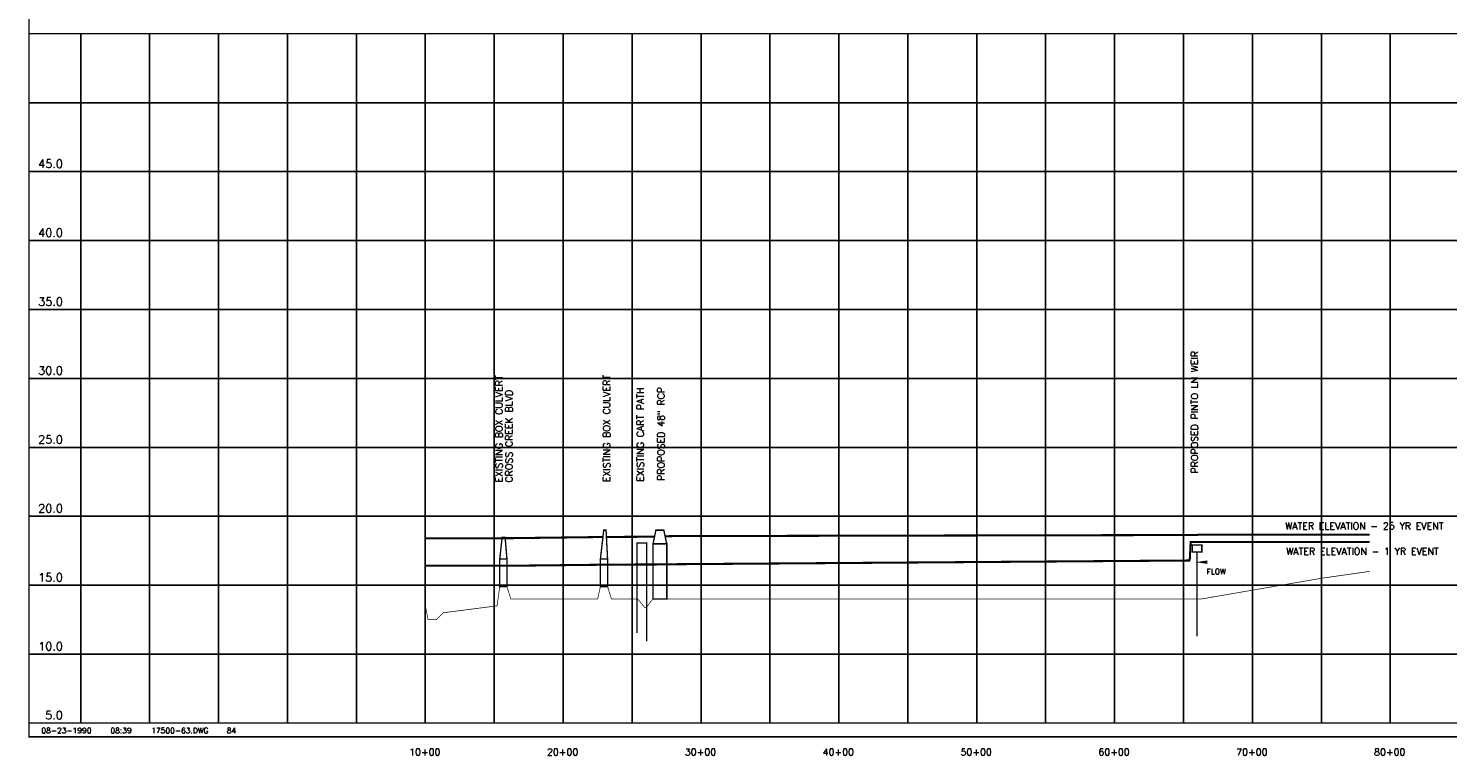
# Model space of a CAD drawing. Extents: x 225154 to 241914, y 799232 to 809959.
# Tile 1 of 3: x 225154 to 235450, y 799358 to 804633. Entities that reach past the tile are written whole.
import ezdxf
from ezdxf.enums import TextEntityAlignment as Align

# ---------------------------------------------------------------- set-up
doc = ezdxf.new("R2010")
doc.units = 0
doc.header["$LTSCALE"] = 800
doc.linetypes.add('DASHED', pattern=[0])
doc.layers.get('0').update_dxf_attribs({"linetype": 'CONTINUOUS'})
for name, color, linetype in [('BORDER', 1, 'CONTINUOUS'), ('FLOOD1', 15, 'CONTINUOUS'), ('FLOOD3', 15, 'CONTINUOUS'), ('GRID', 2, 'CONTINUOUS'), ('MLLTXT', 7, 'CONTINUOUS'), ('PLAKES', 5, 'CONTINUOUS'), ('PRSTRUCT', 13, 'CONTINUOUS'), ('SPROF', 11, 'DASHED'), ('TEXT', 7, 'CONTINUOUS')]:
    doc.layers.add(name, color=color, linetype=linetype)
doc.styles.get("Standard").update_dxf_attribs({"font": 'ROMANT'})

# ---------------------------------------------------------------- blocks, each defined once
blk = doc.blocks.new('ELEV')
at = {"layer": 'MLLTXT', "color": 0}
for s, p in [('45.0', (-0.111, 8.334)), ('40.0', (-0.111, 7.334)), ('35.0', (-0.111, 6.334)), ('30.0', (-0.111, 5.334)), ('25.0', (-0.111, 4.334)), ('20.0', (-0.111, 3.334)), ('15.0', (-0.111, 2.334)), ('10.0', (-0.111, 1.334)), ('5.0', (-0.009, 0.334))]:
    blk.add_text(s, height=0.12, dxfattribs=at).set_placement(p)
blk = doc.blocks.new('LOGON')
at = {"color": 0}
blk.add_attdef('DATE', text='', height=1, dxfattribs=at).set_placement((-1.87, 1.76), align=Align.RIGHT)
for tag, p in [('TIME', (1.56, 1.76)), ('DRAWING', (8.97, 1.76)), ('OPERATOR', (22.66, 1.76))]:
    blk.add_attdef(tag, p, '', height=1, dxfattribs=at)
blk = doc.blocks.new('FLARROW')
at = {"layer": 'PLAKES', "color": 0}
blk.add_lwpolyline([(0, 0, 0, 0.05, 0), (0.168, 0, 0, 0, -0.087559), (0.267, -0.018, 0, 0, 0.245722), (0.355, -0.006, 0, 0, -0.309425), (0.492, -0.004, 0, 0, 0), (0.558, -0.006, 0, 0, 0)], format="xyseb", dxfattribs=at)
blk.add_text('FLOW', height=0.08, dxfattribs=at).set_placement((0.295, -0.176), align=Align.CENTER)

msp = doc.modelspace()

# ---------------------------------------------------------------- linework, layer by layer
at = {"layer": 'BORDER', "color": 0, "const_width": 10}
msp.add_lwpolyline([(225159, 799494), (241909, 799494), (241909, 809954), (225159, 809954)], close=True, dxfattribs=at)
for points in [[(225159, 804594), (241909, 804594)], [(225159, 799594), (241909, 799594)]]:
    msp.add_lwpolyline(points, dxfattribs=at)
at = {"layer": 'FLOOD1', "color": 0, "const_width": 15}
for points in [[(233639, 800907), (233586, 800907), (233579, 800772)], [(233613, 800907), (233667, 800907)], [(233639, 800906), (233639, 800907), (233664, 800907), (234534, 800907), (234884, 800907)], [(228034, 800735), (228054, 800735), (228114, 800735), (228164, 800735), (228554, 800735), (228574, 800735), (228626, 800735), (228654, 800735), (229284, 800742), (229304, 800742), (229356, 800742), (229384, 800742), (229574, 800744), (229624, 800744), (229639, 800744), (229684, 800744), (229784, 800745), (229834, 800746), (233580, 800773)]]:
    msp.add_lwpolyline(points, dxfattribs=at)
at = {"layer": 'FLOOD3', "color": 0, "const_width": 15}
for points in [[(228034, 800934), (228054, 800934), (228114, 800934), (228164, 800934), (228554, 800934), (228574, 800934), (228626, 800935), (228654, 800935), (229284, 800943), (229304, 800943), (229323, 800944)], [(229348, 800944), (229356, 800944), (229384, 800944), (229574, 800945), (229624, 800946), (229639, 800946), (229684, 800946), (229696, 800947)], [(229773, 800949), (229784, 800949), (229834, 800950), (233609, 800958), (233634, 800958), (233639, 800960), (233664, 800960), (234534, 800960), (234884, 800961)]]:
    msp.add_lwpolyline(points, dxfattribs=at)
at = {"layer": 'GRID', "color": 0}
for points in [[(225534, 799594), (225534, 804594)], [(226034, 799594), (226034, 804594)], [(226534, 799594), (226534, 804594)], [(227034, 799594), (227034, 804594)], [(227534, 799594), (227534, 804594)], [(228034, 799594), (228034, 804594)], [(228534, 799594), (228534, 804594)], [(229034, 799594), (229034, 804594)], [(229534, 799594), (229534, 804594)], [(230034, 799594), (230034, 804594)], [(230534, 799594), (230534, 804594)], [(231034, 799594), (231034, 804594)], [(231534, 799594), (231534, 804594)], [(232034, 799594), (232034, 804594)], [(232534, 799594), (232534, 804594)], [(233034, 799594), (233034, 804594)], [(233534, 799594), (233534, 804594)], [(234034, 799594), (234034, 804594)], [(234534, 799594), (234534, 804594)], [(235034, 799594), (235034, 804594)], [(225159, 804094), (241909, 804094)], [(225159, 803594), (241909, 803594)], [(225159, 803094), (241909, 803094)], [(225159, 802594), (241909, 802594)], [(225159, 802094), (241909, 802094)], [(225159, 801594), (241909, 801594)], [(225159, 801094), (241909, 801094)], [(225159, 800594), (241909, 800594)], [(225159, 800094), (241909, 800094)]]:
    msp.add_lwpolyline(points, dxfattribs=at)
at = {"layer": 'PRSTRUCT', "color": 0, "const_width": 10}
for points in [[(229304, 800784), (229328, 800993), (229345, 800993), (229356, 800784)], [(229686, 800894), (229706, 800993), (229764, 800993), (229785, 800894)], [(229786, 800494), (229686, 800494), (229686, 800894), (229786, 800894)], [(233597, 800835), (233597, 800885), (233667, 800885), (233667, 800835)], [(228626, 800584), (228574, 800584), (228574, 800784), (228626, 800784)], [(229356, 800584), (229304, 800584), (229304, 800784), (229356, 800784)]]:
    msp.add_lwpolyline(points, close=True, dxfattribs=at)
for points in [[(228574, 800784), (228591, 800940), (228613, 800940), (228626, 800784)], [(233632, 800835), (233632, 800224)]]:
    msp.add_lwpolyline(points, dxfattribs=at)
at = {"layer": 'PRSTRUCT', "color": 0, "linetype": 'DASHED', "const_width": 10}
msp.add_lwpolyline([(229570, 800248), (229570, 800900), (229639, 800900), (229639, 800187)], dxfattribs=at)
at = {"layer": 'SPROF', "color": 0, "const_width": 5}
msp.add_lwpolyline([(228034, 800444), (228054, 800344), (228114, 800344), (228164, 800394), (228554, 800444), (228574, 800584), (228626, 800584), (228654, 800494), (229284, 800494), (229304, 800584), (229356, 800584), (229384, 800494), (229574, 800494), (229624, 800434), (229639, 800434), (229684, 800494), (229784, 800494), (229834, 800494), (233609, 800494), (233634, 800494), (233639, 800494), (233664, 800494), (234534, 800644), (234884, 800694)], dxfattribs=at)

# ---------------------------------------------------------------- block references
at = {"layer": 'MLLTXT', "color": 0, "xscale": 500, "yscale": 500, "zscale": 500}
msp.add_blockref('ELEV', (225281, 799454), dxfattribs=at)
at = {"layer": 'TEXT', "color": 0, "xscale": 500, "yscale": 500, "zscale": 500}
msp.add_blockref('FLARROW', (233623, 800761), dxfattribs=at)
at = {"layer": 'TEXT', "color": 0, "xscale": 40, "yscale": 40, "zscale": 40}
msp.add_blockref('LOGON', (225687, 799449), dxfattribs=at).add_auto_attribs({'DATE': '08-23-1990', 'TIME': '08:39', 'OPERATOR': '84', 'DRAWING': '17500-63.DWG'})

# ---------------------------------------------------------------- texts
at = {"layer": 'TEXT', "color": 0}
for s, p in [('PROPOSED PINTO LN WEIR', (233639, 801405)), ('EXISTING BOX CULVERT', (228593, 801339)), ('EXISTING BOX CULVERT', (229374, 801342)), ('CROSS CREEK BLVD', (228666, 801339)), ('EXISTING CART PATH', (229618, 801346)), ('PROPOSED 48" RCP', (229768, 801351))]:
    msp.add_text(s, height=50, rotation=90, dxfattribs=at).set_placement(p)
for s, p in [('WATER ELEVATION - 25 YR EVENT', (234271, 800998)), ('WATER ELEVATION - 1 YR EVENT', (234279, 800815))]:
    msp.add_text(s, height=50, dxfattribs=at).set_placement(p)
for s, p in [('10+00', (228030, 799358)), ('20+00', (229030, 799358)), ('30+00', (230030, 799358)), ('40+00', (231030, 799358)), ('50+00', (232030, 799358)), ('60+00', (233030, 799358)), ('70+00', (234030, 799358)), ('80+00', (235030, 799358))]:
    msp.add_text(s, height=50, dxfattribs=at).set_placement(p, align=Align.CENTER)

doc.saveas('drawing.dxf')
